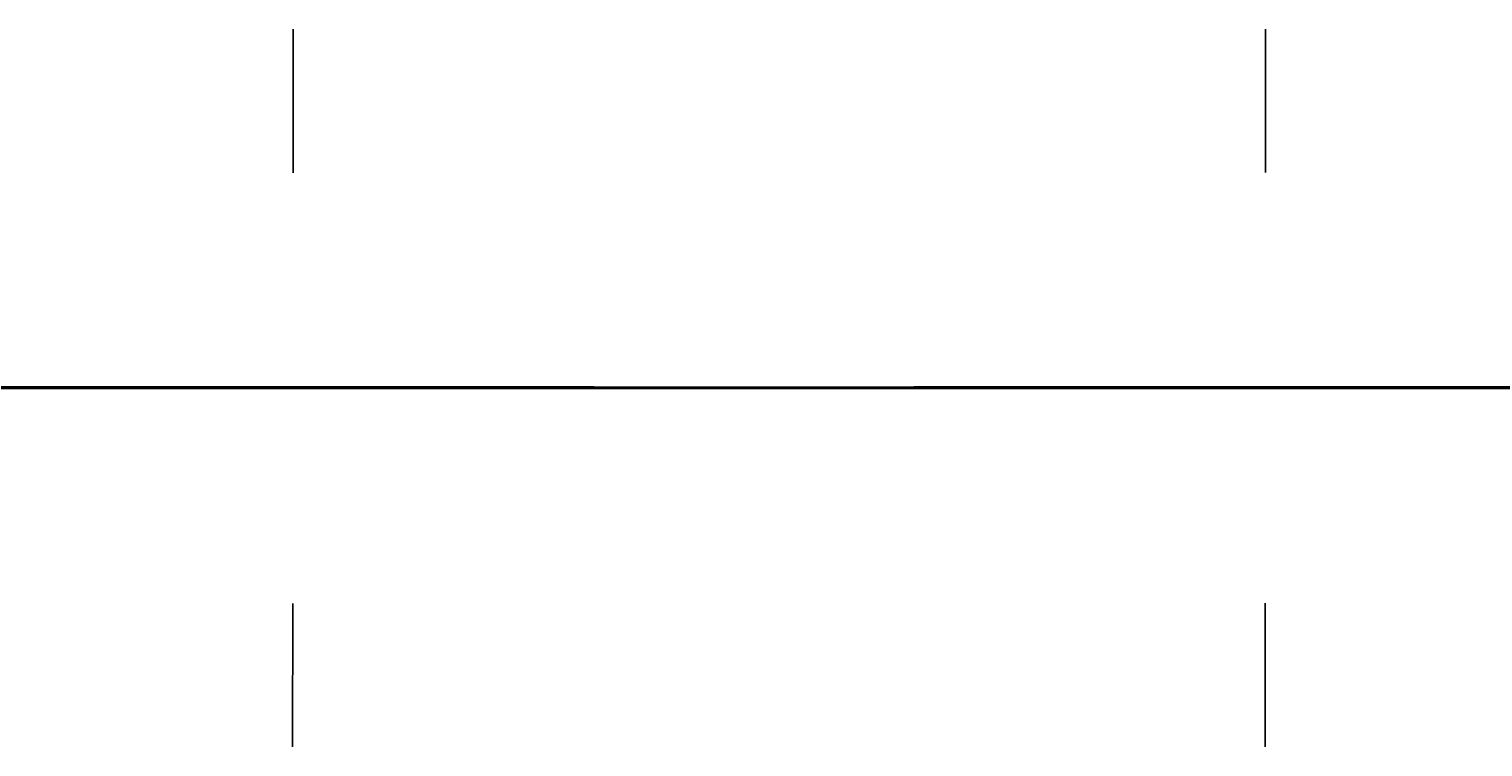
# Model space of a CAD drawing. Header units: millimetres. Extents: x -12354389001 to 271431, y -126469 to 48347.
# Tile 75 of 79: x -12323893967 to -12323555362, y -126201 to 40974. Entities that reach past the tile are written whole.
import ezdxf
from ezdxf.enums import TextEntityAlignment as Align

# ---------------------------------------------------------------- set-up
doc = ezdxf.new("R2010")
doc.units = ezdxf.units.MM
for name, pattern in [('1', [0]), ('4', [5, 3, -2]), ('BGS', [10, 0, 10])]:
    doc.linetypes.add(name, pattern=pattern)
doc.layers.get('0').update_dxf_attribs({"lineweight": 9})
doc.layers.add('00 opisy', color=7, linetype='Continuous', lineweight=25)
doc.layers.add('EBUPP', color=7, linetype='1', lineweight=30)
for name, color, linetype in [('EADOD', 7, 'Continuous'), ('EBUOA', 7, 'Continuous'), ('EBUPO', 5, '4'), ('EDZPD', 3, '1'), ('EDZTD', 3, 'Continuous'), ('SDROK', 7, 'Continuous'), ('SDRPK', 7, '1'), ('SZOPO', 7, 'BGS'), ('SZZPZ', 102, 'Continuous'), ('UEEOA', 1, 'Continuous'), ('UEEOO', 1, 'Continuous'), ('UEEPA', 1, '1'), ('UEEPON', 1, '1'), ('UEETO', 1, 'Continuous'), ('UGGOO', 2, 'Continuous'), ('UGGPOR', 2, '1'), ('UKKOA', 7, 'Continuous'), ('UKKOO', 1, 'Continuous'), ('UKKPA', 1, '1'), ('UKKPB', 1, '1'), ('UKKTO', 1, 'Continuous'), ('UTTOA', 7, 'Continuous'), ('UTTOO', 2, 'Continuous'), ('UTTPA', 1, '1'), ('UTTPO', 1, '1'), ('UTTTO', 2, 'Continuous'), ('UWWOO', 5, 'Continuous'), ('UWWPO', 5, '4'), ('UWWTO', 5, 'Continuous'), ('WUKOS', 7, 'Continuous'), ('WUKPS', 7, '1'), ('ZAKRES', 2, '1')]:
    doc.layers.add(name, color=color, linetype=linetype)
doc.styles.get("Standard").update_dxf_attribs({"font": 'arial.ttf'})

# ---------------------------------------------------------------- blocks, each defined once
blk = doc.blocks.new('GRO')
blk.add_circle((0, 0), 0.09)
blk = doc.blocks.new('BUJ')
blk.add_circle((0, 0), 0.35)
blk = doc.blocks.new('DLI')
blk.add_circle((0, 0), 0.09)
for centre, start, end in [((0, 0.750093), 30.14144, 149.85856), ((-0.713298, 0.231779), 102.145781, 221.858708), ((0.713298, 0.231779), 318.141292, 77.854219), ((-0.440797, -0.606751), 174.149498, 293.852913), ((0.440797, -0.606751), 246.147087, 5.850502)]:
    blk.add_arc(centre, 0.75, start, end)
blk = doc.blocks.new('TRA')
for p, q in [((-5.5, 2.7539), (-5.5, 1.7539)), ((-4.5, 2.7539), (-4.5, 1.7539)), ((4.5, 2.7539), (4.5, 1.7539)), ((5.5, 2.7539), (5.5, 1.7539)), ((-0.5, -2.2461), (-0.5, -3.2461)), ((0.5, -2.2461), (0.5, -3.2461))]:
    blk.add_line(p, q)
blk = doc.blocks.new('SLS')
blk.add_circle((0, 0), 0.35)
blk = doc.blocks.new('LAT')
for p, q in [((0, 1.2), (0, 2)), ((-2, 0), (-1.2, 0)), ((1.2, 0), (2, 0)), ((0, -1.2), (0, -2))]:
    blk.add_line(p, q)
blk = doc.blocks.new('STE')
for p, q in [((-1, 0.5), (-1, -0.5)), ((1, 0.5), (1, -0.5)), ((-1, 0), (1, 0))]:
    blk.add_line(p, q)
blk = doc.blocks.new('KRA')
for p, q in [((-0.75, -0.3571), (-0.75, 0.3571)), ((-0.75, 0.3571), (0.75, 0.3571)), ((-0.25, -0.3571), (-0.25, 0.3571)), ((0.25, -0.3571), (0.25, 0.3571)), ((0.75, 0.3571), (0.75, -0.3571)), ((0.75, -0.3571), (-0.75, -0.3571))]:
    blk.add_line(p, q)
blk = doc.blocks.new('WLZ')
blk.add_circle((0, 0), 0.4)
blk = doc.blocks.new('WLM')
for p, q in [((0.35, 0.35), (-0.35, 0.35)), ((-0.35, 0.35), (-0.35, -0.35)), ((0.35, -0.35), (0.35, 0.35)), ((-0.35, -0.35), (0.35, -0.35))]:
    blk.add_line(p, q)
blk = doc.blocks.new('WLD')
for p, q in [((0.75, 0.5), (-0.75, 0.5)), ((-0.75, 0.5), (-0.75, -0.5)), ((0.75, -0.5), (0.75, 0.5)), ((-0.75, -0.5), (0.75, -0.5))]:
    blk.add_line(p, q)
blk = doc.blocks.new('WSP')
blk.add_circle((0, 0), 0.09)
blk = doc.blocks.new('Wrocławska 82')
at = {"layer": 'EBUPO', "linetype": '1'}
for p, q in [((-294910.41, 34049.99), (-294917.15, 34023.94)), ((-294905.76, 34048.25), (-294910.41, 34049.99)), ((-294912.29, 34022.52), (-294905.76, 34048.25)), ((-294917.15, 34023.94), (-294912.29, 34022.52))]:
    blk.add_line(p, q, dxfattribs=at)
at = {"layer": 'EBUPP', "linetype": '1'}
for p, q in [((-294922.43, 34094.1), (-294910.14, 34091.12)), ((-294910.14, 34091.12), (-294911.7, 34084.65)), ((-294911.7, 34084.65), (-294910.63, 34084.39)), ((-294910.63, 34084.39), (-294912.61, 34076.23)), ((-294912.61, 34076.23), (-294913.51, 34076.45)), ((-294907.54, 34074.89), (-294911.56, 34059.78)), ((-294902.87, 34073.64), (-294907.54, 34074.89)), ((-294906.9, 34058.53), (-294902.87, 34073.64)), ((-294903.7, 34070.53), (-294908.36, 34071.78)), ((-294904.51, 34067.51), (-294909.17, 34068.75)), ((-294905.33, 34064.43), (-294909.99, 34065.68)), ((-294906.05, 34061.72), (-294910.71, 34062.96)), ((-294911.56, 34059.78), (-294906.9, 34058.53)), ((-294913.95, 34000), (-294912.45, 33999.64)), ((-294912.67, 33998.75), (-294912.45, 33999.64)), ((-294898.53, 33995.34), (-294912.67, 33998.75)), ((-294915.51, 33987.26), (-294901.51, 33983.9)), ((-294916.63, 33880.74), (-294883.66, 33873.24)), ((-294901.47, 33866.61), (-294918.94, 33870.6))]:
    blk.add_line(p, q, dxfattribs=at)
at = {"layer": 'EDZPD', "linetype": '1'}
for p, q in [((-294922.42, 34135.53), (-294910.6, 34123.73)), ((-294899.69, 34111.03), (-294923.41, 34134.61)), ((-294910.6, 34123.73), (-294907.76, 34121.13)), ((-294907.76, 34121.13), (-294898.16, 34112.33)), ((-294915.31, 34103.03), (-294903.42, 34090.42)), ((-294913.2, 34056.33), (-294903.42, 34090.42)), ((-294913.2, 34056.33), (-294917, 34049.95)), ((-294877.77, 34020.6), (-294913.2, 34056.33)), ((-294876.11, 34010.48), (-294917, 34049.95)), ((-294918.14, 33888.52), (-294908.78, 33925.1)), ((-294895.24, 33923.1), (-294908.78, 33925.1)), ((-294871.66, 33877.45), (-294918.14, 33888.52)), ((-294872.79, 33872.86), (-294936.9, 33833.9)), ((-294910.5, 33817.71), (-294922.4, 33821.22)), ((-294911.24, 33812.79), (-294910.5, 33817.71)), ((-294911.24, 33812.79), (-294925.9, 33817.56))]:
    blk.add_line(p, q, dxfattribs=at)
at = {"layer": 'SDRPK', "linetype": '4'}
for p, q in [((-294905.79, 34119.48), (-294917.11, 34130.22)), ((-294897.66, 34111.96), (-294905.79, 34119.48)), ((-294912.35, 34043.6), (-294910.21, 34052.55)), ((-294918.37, 34019.23), (-294912.35, 34043.6)), ((-294887.73, 34007.15), (-294915.13, 34013.67)), ((-294888.71, 34003.22), (-294927.77, 34012.33)), ((-294910.79, 34000.12), (-294921.72, 34002.87)), ((-294910.92, 33999.58), (-294910.82, 34000)), ((-294899.47, 33996.71), (-294910.92, 33999.58)), ((-294904.64, 33981.43), (-294905.72, 33977.58)), ((-294915.17, 33980.06), (-294905.72, 33977.58)), ((-294908.09, 33956.05), (-294927.78, 33960.8)), ((-294922.8, 33956.13), (-294908.39, 33952.62)), ((-294912.77, 33881.33), (-294916.82, 33882.24)), ((-294912.98, 33880.44), (-294912.77, 33881.33)), ((-294898.84, 33877.18), (-294906.1, 33878.85)), ((-294921.05, 33869.07), (-294896.25, 33863.3))]:
    blk.add_line(p, q, dxfattribs=at)
at = {"layer": 'SDRPK', "linetype": '1'}
for p, q in [((-294904.54, 34116.05), (-294916.17, 34127.68)), ((-294902.34, 34109.29), (-294913.52, 34120.18)), ((-294913.6, 34107.34), (-294900.97, 34095.09)), ((-294908.03, 34097.57), (-294914.35, 34103.42)), ((-294919.91, 34099.8), (-294909.49, 34095.83)), ((-294901.56, 34091.07), (-294908.03, 34097.57)), ((-294911.55, 34069.04), (-294915.1, 34069.9)), ((-294914.28, 34057.47), (-294911.55, 34069.04)), ((-294910.14, 34052.63), (-294913.84, 34056.06)), ((-294906.46, 34048.79), (-294910.14, 34052.63)), ((-294907.6, 34044.7), (-294906.46, 34048.79)), ((-294909.32, 34043), (-294908.75, 34045.02)), ((-294908.75, 34045.02), (-294907.6, 34044.7)), ((-294908.08, 34042.65), (-294909.32, 34043)), ((-294909.01, 34039.34), (-294908.08, 34042.65)), ((-294910.5, 34037.62), (-294910.06, 34039.65)), ((-294910.06, 34039.65), (-294909.01, 34039.34)), ((-294909.49, 34037.28), (-294910.5, 34037.62)), ((-294910.45, 34033.86), (-294909.49, 34037.28)), ((-294911.89, 34032.4), (-294911.53, 34034.12)), ((-294911.53, 34034.12), (-294910.45, 34033.86)), ((-294910.83, 34032.17), (-294911.89, 34032.4)), ((-294911.47, 34029.21), (-294910.83, 34032.17)), ((-294906.74, 34030.52), (-294910.83, 34032.09)), ((-294907.05, 34029.91), (-294910.93, 34031.49)), ((-294913.4, 34029.65), (-294911.47, 34029.21)), ((-294912.14, 34026.44), (-294913.99, 34027.02)), ((-294913.04, 34022.69), (-294912.14, 34026.44)), ((-294907.41, 34021.05), (-294913.04, 34022.69)), ((-294908.49, 34016.76), (-294907.41, 34021.05)), ((-294886.45, 34011.37), (-294908.49, 34016.76)), ((-294895.15, 34000), (-294922.21, 34006.69)), ((-294910.82, 34000), (-294910.79, 34000.12)), ((-294940.91, 33984.52), (-294913, 33977.86)), ((-294913, 33977.86), (-294903.82, 33975.56)), ((-294908.53, 33951.9), (-294909.62, 33947.44)), ((-294903.61, 33948.75), (-294908.05, 33930.02)), ((-294909.62, 33947.44), (-294916.89, 33916.37)), ((-294903.53, 33941.63), (-294906.21, 33930.64)), ((-294906.21, 33930.64), (-294909.51, 33916.71)), ((-294908.05, 33930.02), (-294914.89, 33901.28)), ((-294909.51, 33916.71), (-294912.57, 33903.79)), ((-294912.57, 33903.79), (-294914.2, 33904.17)), ((-294913.15, 33887.48), (-294900.66, 33884.88)), ((-294906.1, 33878.85), (-294912.98, 33880.44)), ((-294895.39, 33861.57), (-294916.77, 33866.46)), ((-294917.7, 33862.19), (-294900.66, 33858.32)), ((-294908.68, 33845.74), (-294895.72, 33852.09)), ((-294925.45, 33838.23), (-294911.32, 33846.93)), ((-294911.32, 33846.93), (-294908.68, 33845.74)), ((-294908.68, 33845.74), (-294925.33, 33835.75)), ((-294906, 33843.07), (-294900.83, 33845.57)), ((-294906, 33843.07), (-294911.77, 33839.85)), ((-294906.17, 33840.8), (-294906, 33843.07)), ((-294914.4, 33835.45), (-294906.17, 33840.8)), ((-294911.77, 33839.85), (-294925.7, 33830.99)), ((-294927.03, 33824.81), (-294904.29, 33839.1)), ((-294904.29, 33821.79), (-294909.91, 33819.99)), ((-294910.89, 33817.73), (-294922.64, 33821.44)), ((-294909.91, 33819.99), (-294910.89, 33817.73)), ((-294925.74, 33818.13), (-294912.21, 33812.87)), ((-294911.12, 33813.58), (-294910.89, 33817.73))]:
    blk.add_line(p, q, dxfattribs=at)
for centre, radius, start, end in [((-294903.5041, 34028.3135), 3.84, 45.23602, 207.50709), ((-294903.4675, 34028.2638), 3.85, 206.59898, 46.14413), ((-294924.8279, 33958.2718), 16.48, 12.36196, 71.06416), ((-294929.5479, 33956.4274), 21.5, 347.84381, 14.47086), ((-294907.0894, 33899.2517), 8.06, 165.42482, 250.80033), ((-294908.0778, 33898.1925), 6.76, 255.76533, 312.39384), ((-294915.0813, 33865.9464), 21.62, 84.87489, 98.48132)]:
    blk.add_arc(centre, radius, start, end, dxfattribs=at)
at = {"layer": 'SZOPO', "linetype": 'BGS'}
for p, q in [((-294915.51, 34102.78), (-294903.67, 34090.54)), ((-294910.38, 34091.18), (-294909.25, 34095.78)), ((-294903.67, 34090.54), (-294910.8, 34063.93)), ((-294910.8, 34063.93), (-294912.84, 34056.34)), ((-294912.84, 34056.34), (-294884.5, 34027.57)), ((-294914.18, 33970.18), (-294911.97, 33967.32)), ((-294911.97, 33967.32), (-294909.57, 33962.46)), ((-294908.65, 33956.75), (-294948.39, 33966.54)), ((-294957.26, 33963.65), (-294908.99, 33951.6)), ((-294909.57, 33962.46), (-294908.65, 33956.75)), ((-294908.99, 33951.6), (-294916.18, 33922.61)), ((-294911.97, 33904.34), (-294905.15, 33932.46)), ((-294901.62, 33884.65), (-294913.62, 33887.27)), ((-294937.82, 33833.79), (-294886.37, 33864.64))]:
    blk.add_line(p, q, dxfattribs=at)
at = {"layer": 'UEEPON', "linetype": '1'}
for p, q in [((-294912.06, 34124), (-294916.31, 34128.48)), ((-294906.83, 34118.99), (-294912.06, 34124)), ((-294908.27, 34116.93), (-294914.89, 34123.24)), ((-294899.8, 34112.56), (-294906.83, 34118.99)), ((-294905.76, 34114.52), (-294908.27, 34116.93)), ((-294902.97, 34111.85), (-294905.76, 34114.52)), ((-294911.43, 34103.81), (-294913.84, 34106.33)), ((-294910.79, 34103.15), (-294911.43, 34103.81)), ((-294909.48, 34101.8), (-294910.79, 34103.15)), ((-294905.54, 34097.77), (-294909.48, 34101.8)), ((-294900.57, 34092.54), (-294905.54, 34097.77)), ((-294909.87, 34080.81), (-294910.28, 34078.09)), ((-294910.93, 34077.15), (-294910.2, 34079.68)), ((-294910.28, 34078.09), (-294910.39, 34077.7)), ((-294910.39, 34077.7), (-294910.73, 34076.45)), ((-294911.42, 34075.11), (-294910.93, 34077.15)), ((-294910.73, 34076.45), (-294911.17, 34074.99)), ((-294912.03, 34073.24), (-294911.42, 34075.11)), ((-294911.17, 34074.99), (-294911.85, 34072.79)), ((-294912.21, 34071.75), (-294912.03, 34073.24)), ((-294912.19, 34070.28), (-294912.21, 34071.75)), ((-294912.27, 34069.29), (-294912.19, 34070.28)), ((-294911.36, 34068.27), (-294913.56, 34059.07)), ((-294925.95, 34004.4), (-294901.27, 33998.94)), ((-294911.11, 33964.72), (-294911.96, 33967.19)), ((-294910.08, 33961.09), (-294911.11, 33964.72)), ((-294909.45, 33958.38), (-294910.08, 33961.09)), ((-294907.12, 33956.88), (-294908.43, 33957.13)), ((-294904.49, 33956.38), (-294907.12, 33956.88)), ((-294899.79, 33932.78), (-294906.39, 33904.06)), ((-294909.72, 33904.86), (-294905.67, 33922.26)), ((-294906.39, 33904.06), (-294910.39, 33885.43)), ((-294910.95, 33899.38), (-294910.47, 33901.71)), ((-294911.34, 33897.64), (-294910.95, 33899.38)), ((-294911.96, 33894.9), (-294911.34, 33897.64)), ((-294913.68, 33887.31), (-294911.96, 33894.9)), ((-294913.9, 33886.19), (-294910.39, 33885.43)), ((-294910.39, 33885.43), (-294910.92, 33882.99)), ((-294904.03, 33884.06), (-294910.39, 33885.43)), ((-294910.92, 33882.99), (-294911.94, 33882.14)), ((-294911.94, 33882.14), (-294917.69, 33882.65)), ((-294906.46, 33850.94), (-294896.53, 33856.97)), ((-294907.48, 33850.75), (-294901.79, 33853.88)), ((-294906.55, 33850.46), (-294903.3, 33852.54)), ((-294909.61, 33848.94), (-294906.46, 33850.94)), ((-294912.21, 33847.82), (-294907.48, 33850.75)), ((-294907.65, 33849.75), (-294906.55, 33850.46)), ((-294908.93, 33848.95), (-294907.65, 33849.75)), ((-294916.96, 33843.92), (-294908.93, 33848.95)), ((-294910.48, 33848.39), (-294909.61, 33848.94)), ((-294912, 33847.46), (-294910.48, 33848.39)), ((-294912.44, 33847.68), (-294912.21, 33847.82)), ((-294914.81, 33846.18), (-294912.44, 33847.68)), ((-294915.53, 33845.29), (-294912, 33847.46)), ((-294904.59, 33843.5), (-294907.57, 33837.74)), ((-294907.57, 33837.74), (-294913.36, 33830.82)), ((-294914.25, 33819.57), (-294911.56, 33818.75)), ((-294911.56, 33818.75), (-294908.67, 33817.87)), ((-294908.67, 33817.87), (-294907.38, 33816.02))]:
    blk.add_line(p, q, dxfattribs=at)
for centre, radius, start, end in [((-294911.248, 34080.8842), 1.38, 356.91687, 85.5109), ((-294911.8578, 34080.3282), 1.78, 338.64323, 67.26993), ((-294906.97, 34071.7479), 4.99, 167.94531, 206.90266), ((-294913.1448, 34068.7937), 1.86, 343.6468, 21.98431), ((-294913.3831, 34069.6817), 1.18, 257.42541, 340.61276), ((-294916.1327, 33965.3018), 4.58, 24.34689, 64.62541), ((-294907.728, 33958.744), 1.76, 191.93469, 246.4942), ((-294906.8653, 33926.7091), 2.13, 290.19557, 344.78353), ((-294907.9616, 33923.0979), 2.44, 339.91534, 41.35221), ((-294911.2103, 33905.4693), 1.61, 257.08891, 337.7624), ((-294912.2104, 33902.2071), 1.81, 344.06036, 69.27885)]:
    blk.add_arc(centre, radius, start, end, dxfattribs=at)
at = {"layer": 'UEETO'}
for p, q in [((-294911.14, 34082.26), (-294909.7103, 34084.3243)), ((-294909.7103, 34084.3243), (-294901.4047, 34084.3243)), ((-294917.0516, 34042.4115), (-294908.3117, 34042.4115))]:
    blk.add_line(p, q, dxfattribs=at)
at = {"layer": 'UGGPOR', "linetype": '1'}
for p, q in [((-294913.95, 34103.32), (-294909.89, 34099.52)), ((-294909.89, 34099.52), (-294905.79, 34095.75)), ((-294905.79, 34095.75), (-294901.9, 34092.11)), ((-294905.07, 33819.25), (-294905.59, 33817.15))]:
    blk.add_line(p, q, dxfattribs=at)
at = {"layer": 'UKKOA'}
for p, q in [((-294907.769, 33994.3518), (-294901.5153, 33994.3518)), ((-294912.18, 33972.39), (-294912.1714, 33975.2738)), ((-294912.1714, 33975.2738), (-294905.8526, 33975.2738)), ((-294908.3294, 33969.2554), (-294902.0106, 33969.2554)), ((-294910.17, 33932.95), (-294909.4437, 33934.0084)), ((-294909.4437, 33934.0084), (-294903.1901, 33934.0084)), ((-294909.0651, 33846.6992), (-294906.7782, 33844.4819)), ((-294906.7782, 33844.4819), (-294900.4594, 33844.4819))]:
    blk.add_line(p, q, dxfattribs=at)
at = {"layer": 'UKKPB', "linetype": '1'}
for p, q in [((-294912.5, 34116.05), (-294922.36, 34126.29)), ((-294919.24, 34124.22), (-294912.13, 34116.85)), ((-294912.13, 34116.85), (-294900.98, 34105.45)), ((-294902.21, 34105.42), (-294912.5, 34116.05)), ((-294905.1, 34093.68), (-294905.47, 34094.01)), ((-294910.79, 34081.96), (-294910.89, 34083.32)), ((-294910.79, 34080.43), (-294910.79, 34081.36)), ((-294910.78, 34079.88), (-294910.79, 34080.43)), ((-294910.78, 34079.24), (-294910.78, 34079.88)), ((-294911.07, 34079.11), (-294911.86, 34079.32)), ((-294910.77, 34079.04), (-294910.78, 34079.24)), ((-294910.84, 34078.75), (-294910.77, 34079.04)), ((-294912.63, 34071), (-294910.84, 34078.75)), ((-294912.75, 34070.47), (-294912.63, 34071)), ((-294913.27, 34068.22), (-294912.75, 34070.47)), ((-294920.61, 34014.21), (-294912.42, 34007.06)), ((-294912.42, 34007.06), (-294912, 34006.7)), ((-294912, 34006.7), (-294906.52, 34001.92)), ((-294906.52, 34001.92), (-294904.31, 34000)), ((-294900.77, 33971.55), (-294934.06, 33980.1)), ((-294912.2, 33972.09), (-294912.19, 33970.75)), ((-294906.34, 33948.7), (-294904.41, 33956.41)), ((-294907.25, 33945.08), (-294906.34, 33948.7)), ((-294910.22, 33933.24), (-294907.25, 33945.08)), ((-294914.2, 33916.98), (-294910.31, 33932.68)), ((-294919.52, 33894.04), (-294913.22, 33888.07)), ((-294919.52, 33894.04), (-294902.67, 33889.8)), ((-294906.18, 33848.13), (-294902.67, 33849.4)), ((-294909.1, 33847.07), (-294906.18, 33848.13)), ((-294909.6, 33846.74), (-294909.3, 33847)), ((-294909.3, 33847), (-294909.1, 33847.07)), ((-294914.03, 33842.91), (-294909.6, 33846.74))]:
    blk.add_line(p, q, dxfattribs=at)
at = {"layer": 'UKKTO'}
for p, q in [((-294910.79, 34081.65), (-294910.2093, 34082.4711)), ((-294910.2093, 34082.4711), (-294900.9265, 34082.4711)), ((-294910.84, 34078.99), (-294910.0837, 34077.6977)), ((-294912.3413, 34068.6936), (-294910.0837, 34077.6977)), ((-294920.1121, 34044.9455), (-294910.775, 34044.9455)), ((-294920.1521, 34014.2256), (-294910.8693, 34014.2256)), ((-294910.3212, 33993.3745), (-294901.3098, 33993.3745)), ((-294912.18, 33972.39), (-294911.6704, 33974.2405)), ((-294911.6704, 33974.2405), (-294902.7133, 33974.2405)), ((-294910.9148, 33969.6554), (-294901.9034, 33969.6554)), ((-294910.17, 33932.95), (-294909.4169, 33934.1084)), ((-294909.4169, 33934.1084), (-294900.3513, 33934.1084)), ((-294920.9896, 33888.8769), (-294911.9782, 33888.8769)), ((-294905.6877, 33885.9584), (-294896.6764, 33885.9584))]:
    blk.add_line(p, q, dxfattribs=at)
at = {"layer": 'UTTOO'}
for p in [(-294912.4507, 33826.2564), (-294904.61, 33826.26)]:
    blk.add_line(p, (-294906.1319, 33826.2564), dxfattribs=at)
at = {"layer": 'UTTPO', "linetype": '1'}
for p, q in [((-294908.18, 34120.2), (-294923.19, 34134.71)), ((-294901.12, 34113.14), (-294908.18, 34120.2)), ((-294910.82, 34101.78), (-294914.73, 34106.05)), ((-294910.28, 34098.43), (-294914.92, 34102.78)), ((-294904.51, 34095.24), (-294910.82, 34101.78)), ((-294910.06, 34098.23), (-294910.28, 34098.43)), ((-294908.95, 34097.21), (-294910.06, 34098.23)), ((-294905.47, 34094.01), (-294908.95, 34097.21)), ((-294910.67, 34070.71), (-294905.27, 34093.49)), ((-294931.66, 34061.59), (-294911.21, 34070.58)), ((-294912.31, 34002.79), (-294926.58, 34006.07)), ((-294911.73, 34002.66), (-294912.31, 34002.79)), ((-294910.84, 34002.46), (-294911.73, 34002.66)), ((-294910.26, 34002.32), (-294910.84, 34002.46)), ((-294900.13, 34000), (-294910.26, 34002.32)), ((-294902.94, 33925.55), (-294908.52, 33901.41)), ((-294908.52, 33901.41), (-294908.54, 33901.33)), ((-294908.54, 33901.33), (-294908.85, 33899.94)), ((-294908.85, 33899.94), (-294912.38, 33884.51)), ((-294912.38, 33884.51), (-294912.09, 33883.62)), ((-294912.09, 33883.62), (-294909.79, 33882.44)), ((-294909.79, 33882.44), (-294902.65, 33880.86)), ((-294904.68, 33826.02), (-294905.49, 33823.01)), ((-294905.49, 33823.01), (-294905.88, 33821.55)), ((-294905.88, 33821.55), (-294906.73, 33818.39)), ((-294906.73, 33818.39), (-294907.41, 33816.01))]:
    blk.add_line(p, q, dxfattribs=at)
at = {"layer": 'UTTTO'}
for p, q in [((-294909.0316, 34070.7296), (-294906.7992, 34078.6168)), ((-294910.73, 34070.46), (-294909.0316, 34070.7296))]:
    blk.add_line(p, q, dxfattribs=at)
at = {"layer": 'UWWPO', "linetype": '1'}
for p, q in [((-294908.49, 34119.38), (-294913.93, 34124.66)), ((-294911.29, 34121.08), (-294914.83, 34124.51)), ((-294907.86, 34117.75), (-294911.29, 34121.08)), ((-294901.61, 34112.68), (-294908.49, 34119.38)), ((-294901.47, 34111.56), (-294907.86, 34117.75)), ((-294924.67, 33975.43), (-294904.49, 33969.83)), ((-294904.49, 33969.83), (-294906.41, 33961.75)), ((-294906.41, 33961.75), (-294906.86, 33959.87)), ((-294906.86, 33959.87), (-294914.95, 33925.88)), ((-294906.65, 33904.83), (-294904.88, 33905.62)), ((-294913.15, 33901.96), (-294906.65, 33904.83)), ((-294913.15, 33901.96), (-294921.43, 33899.37)), ((-294921.41, 33896.93), (-294890.79, 33888.91)), ((-294902.68, 33891.4), (-294922.48, 33896.36))]:
    blk.add_line(p, q, dxfattribs=at)
at = {"layer": 'WUKPS', "linetype": '1'}
for p, q in [((-294911.76, 33941.14), (-294917.77, 33916.22)), ((-294913.81, 33937.57), (-294911.76, 33941.14)), ((-294911.88, 33940.93), (-294911.85, 33940.92)), ((-294912.87, 33939.2), (-294912.31, 33938.88)), ((-294914.5, 33935.57), (-294913.18, 33935.23))]:
    blk.add_line(p, q, dxfattribs=at)
at = {"layer": 'ZAKRES', "linetype": '1'}
for p, q in [((-294915.26, 34102.99), (-294903.43, 34090.4)), ((-294903.43, 34090.4), (-294913.2, 34056.32)), ((-294913.2, 34056.32), (-294877.69, 34020.46)), ((-294872.68, 33872.99), (-294936.83, 33833.84))]:
    blk.add_line(p, q, dxfattribs=at)
at = {"layer": 'EADOD'}
for p in [(-294910.6, 34123.73), (-294907.76, 34121.13), (-294913.2, 34056.33)]:
    blk.add_blockref('GRO', p, dxfattribs=at)
at = {"layer": 'EBUOA'}
for p in [(-294910.2, 34049.66), (-294906.06, 34048.09), (-294911.43, 34045.09), (-294907.06, 34044.01), (-294912.66, 34040.37), (-294908.25, 34039.34), (-294909.83, 34033.38), (-294911.42, 34027.15), (-294912.53, 34022.84)]:
    blk.add_blockref('BUJ', p, dxfattribs=at)
at = {"layer": 'SZZPZ'}
for name, p in [('TRA', (-294905.97, 34125.83)), ('TRA', (-294910.73, 34123.33)), ('TRA', (-294901.18, 34114.15)), ('DLI', (-294904.12, 34097.06)), ('TRA', (-294907.36, 34086.51)), ('DLI', (-294908.62, 34076.11)), ('DLI', (-294912.13, 34063.63)), ('DLI', (-294912.85, 34059.26)), ('DLI', (-294904.91, 34046.33)), ('DLI', (-294907.35, 34043.66)), ('DLI', (-294912.31, 34040.06)), ('DLI', (-294906.85, 34039.25)), ('DLI', (-294908.86, 34038.33)), ('TRA', (-294901.98, 34036.67)), ('DLI', (-294907.48, 34035.8)), ('DLI', (-294910.57, 34033.17)), ('DLI', (-294906.83, 34033.06)), ('DLI', (-294914.26, 34031.47)), ('DLI', (-294912.67, 34028.19)), ('DLI', (-294910.11, 34027.72)), ('DLI', (-294910.4, 34026.15)), ('DLI', (-294905.95, 34023.42)), ('DLI', (-294906.76, 34018.99)), ('DLI', (-294903.9, 34018.73)), ('TRA', (-294910.43, 33981.49)), ('TRA', (-294914.66, 33945.36)), ('DLI', (-294914.33, 33936.36)), ('DLI', (-294904.25, 33934.12)), ('DLI', (-294905.81, 33927.33)), ('DLI', (-294908.43, 33919.29)), ('DLI', (-294910.23, 33912.28)), ('DLI', (-294907.93, 33906.23)), ('TRA', (-294904.66, 33897.11)), ('DLI', (-294905.26, 33893.9)), ('DLI', (-294907.27, 33883.84)), ('TRA', (-294916.52, 33855.78)), ('DLI', (-294907.43, 33853.28)), ('TRA', (-294911.17, 33828.88)), ('TRA', (-294909.2, 33822.61))]:
    blk.add_blockref(name, p, dxfattribs=at)
at = {"layer": 'UEEPA'}
for name, p, rotation in [('LAT', (-294913.33, 34105.19), 351.99), ('STE', (-294911.17, 34081.97), 75.48000099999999), ('LAT', (-294906.4, 33924.78), 89.99999900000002), ('LAT', (-294911.82, 33903.92), 89.99999900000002)]:
    blk.add_blockref(name, p, dxfattribs=dict(at, rotation=rotation))
for p in [(-294913.33, 34105.19), (-294906.4, 33924.78), (-294911.82, 33903.92)]:
    blk.add_blockref('SLS', p, dxfattribs=at)
at = {"layer": 'UKKPA'}
for name, p, rotation in [('KRA', (-294904.93, 34099.38), 315.8700010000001), ('WLM', (-294910.84, 34078.99), 345.350001), ('WLZ', (-294913.34, 34067.93), 359.29), ('KRA', (-294912.31, 33970.51), 313.610001), ('KRA', (-294912.74, 33887.76), 349.97), ('WLZ', (-294909.37, 33846.93), 40.86001199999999), ('KRA', (-294908.49, 33841.86), 31.800012)]:
    blk.add_blockref(name, p, dxfattribs=dict(at, rotation=rotation))
for p in [(-294910.79, 34081.65), (-294912.18, 33972.39), (-294910.17, 33932.95)]:
    blk.add_blockref('WLZ', p, dxfattribs=at)
at = {"layer": 'UTTPA'}
for p, rotation in [((-294905.1, 34093.68), 317.439998), ((-294910.73, 34070.46), 346.24)]:
    blk.add_blockref('WLD', p, dxfattribs=dict(at, rotation=rotation))
at = {"layer": 'WUKOS'}
for p in [(-294905.58, 34099.13), (-294909.85, 34091.01), (-294910.43, 34084.39), (-294912.68, 34075.97), (-294912.2, 34063.51), (-294906.69, 34058.22), (-294910.41, 34050.16), (-294907.69, 34039.69), (-294909.4, 34033.57), (-294912.12, 34022.56), (-294907.16, 34021.03), (-294908.23, 34016.91), (-294905.77, 33977.8), (-294912.35, 33970.49), (-294909.05, 33963.53), (-294909.38, 33963.46), (-294908.92, 33951.74), (-294911.87, 33941.15), (-294912.77, 33936.05), (-294907.75, 33931.73), (-294906.39, 33924.82), (-294908.05, 33919.23), (-294911.62, 33914.66), (-294909.93, 33912.17), (-294911.85, 33903.87), (-294905.16, 33894.17), (-294909.11, 33891.21), (-294910.17, 33887.04), (-294912.82, 33880.53), (-294908.4, 33841.88)]:
    blk.add_blockref('WSP', p, dxfattribs=at)
at = {"layer": 'EBUOA', "oblique": 15}
for p in [(-294906.16, 34072.55), (-294906.92, 34069.45), (-294907.74, 34066.49), (-294908.54, 34063.57), (-294909.39, 34060.55)]:
    blk.add_text('g', height=2.5, dxfattribs=at).set_placement(p)
at = {"layer": 'EDZTD', "oblique": 15}
blk.add_text('19', height=2.5, dxfattribs=at).set_placement((-294906.2, 33902.13), align=Align.TOP_LEFT)
at = {"layer": 'SDROK', "oblique": 15}
for s, rotation, p in [('ch.bet.', 315.74, (-294912.03, 34120.25)), ('bet.', 256.13, (-294912.45, 34037.2)), ('j.asf.', 76.83, (-294912.2, 33918.1)), ('j.asf.', 345.92, (-294905.46, 33888.19)), ('bet.', 346.92, (-294908.56, 33866.86)), ('bet.', 347.19, (-294909.47, 33862.13)), ('j.bet.', 32.45, (-294916.54, 33838.15)), ('bet.', 32.45, (-294916.09, 33835.06)), ('ch. bet.', 33.29, (-294917.24, 33831.53))]:
    blk.add_text(s, height=1.5, rotation=rotation, dxfattribs=at).set_placement(p)
at = {"layer": 'UEEOA', "oblique": 15}
blk.add_text('e', height=1.8, dxfattribs=at).set_placement((-294910.47, 34085), align=Align.TOP_LEFT)
at = {"layer": 'UEEOO', "oblique": 15}
for rotation, p in [(314.34, (-294909.54, 34103.35)), (73.00001, (-294910.82, 34076.03)), (348.11244, (-294910.57, 34002)), (349.24, (-294906.74, 33957.87)), (77.23, (-294912.64, 33897.35)), (76.44328, (-294909.18, 33896.72)), (32.06, (-294908.59, 33849.11)), (31.6, (-294910.76, 33848.91)), (32.24001, (-294914.58, 33847.63)), (342.97, (-294914.19, 33820.65))]:
    blk.add_text('eNA', height=1.8, rotation=rotation, dxfattribs=at).set_placement(p, align=Align.TOP_LEFT)
at = {"layer": 'UEETO', "oblique": 15}
blk.add_text('921d-3-4', height=1.5, dxfattribs=at).set_placement((-294909.58, 34084.82))
for s, rotation, p in [('1-1.2/102', 74.57784, (-294911.81, 34071.64)), ('1-1.2/93', 346.6675, (-294918.56, 34070.69)), ('1-1.2/80', 348.44704, (-294914.75, 34002.94)), ('1-1.2/79', 78.08632, (-294912.16, 33899.31)), ('1-1.2/80', 79.09497, (-294908.46, 33898.92)), ('1-2.2/3', 359.02898, (-294917.3, 33886.05))]:
    blk.add_text(s, height=1.5, rotation=rotation, dxfattribs=at).set_placement(p, align=Align.TOP_LEFT)
blk.add_text('921d-3-11', height=1.5, dxfattribs=at).set_placement((-294916.92, 34044.41), align=Align.TOP_LEFT)
at = {"layer": 'UGGOO', "oblique": 15}
blk.add_text('gA', height=1.8, rotation=76.12999, dxfattribs=at).set_placement((-294905.41, 33819.47))
at = {"layer": 'UKKOA', "oblique": 15}
for s, p in [('k', (-294910.03, 34082.51)), ('k', (-294910.14, 34079.29)), ('k', (-294912.81, 34068.55)), ('k', (-294914.1, 34041.59)), ('211.90', (-294918.56, 34039.17)), ('211.58', (-294920.09, 34015.2)), ('211.35', (-294912.01, 33975.36)), ('k', (-294913.18, 33973.57)), ('k', (-294910.87, 33934.19)), ('209.52', (-294909.61, 33934.12)), ('209.50', (-294920.43, 33890.22)), ('k', (-294909.37, 33848.43)), ('212.33', (-294906.62, 33846.88)), ('208.81', (-294906.85, 33845.52))]:
    blk.add_text(s, height=1.8, dxfattribs=at).set_placement(p, align=Align.TOP_LEFT)
for rotation, p in [(270.43, (-294910.72, 34080.45)), (318.92133, (-294911.15, 34007.84))]:
    blk.add_text('k', height=1.8, rotation=rotation, dxfattribs=at).set_placement(p, align=Align.TOP_LEFT)
for s, p in [('214.47', (-294919.98, 34045.45)), ('213.83', (-294919.92, 34015.81)), ('213.38', (-294912.01, 33975.87)), ('212.97', (-294909.28, 33934.61)), ('212.42', (-294920.38, 33890.83))]:
    blk.add_text(s, height=1.8, dxfattribs=at).set_placement(p)
blk.add_text('213.95', height=1.8, dxfattribs=at).set_placement((-294900.87, 33994.95), align=Align.RIGHT)
blk.add_text('213.58', height=1.8, dxfattribs=at).set_placement((-294901.37, 33971.66), align=Align.TOP_RIGHT)
at = {"layer": 'UKKOO', "oblique": 15}
for rotation, p in [(75.91, (-294907.84, 33947.97)), (19.93999, (-294906.49, 33849.17))]:
    blk.add_text('k400', height=1.8, rotation=rotation, dxfattribs=at).set_placement(p, align=Align.TOP_LEFT)
at = {"layer": 'UKKTO', "oblique": 15}
for s, p in [('921d-3-28', (-294910.08, 34082.97)), ('921d-3-34', (-294919.98, 34045.45)), ('921d-3-32', (-294920.02, 34014.73)), ('971b-1-56', (-294911.54, 33974.74)), ('971b-1-54', (-294909.28, 33934.61))]:
    blk.add_text(s, height=1.5, dxfattribs=at).set_placement(p)
blk.add_text('921d-3-27', height=1.5, rotation=75.92399, dxfattribs=at).set_placement((-294911.89, 34078.7), align=Align.TOP_RIGHT)
for s, rotation, p in [('1-1.1/159', 76.44281, (-294913.91, 34069.74)), ('1-1.2/48', 327.93261, (-294916.81, 34043.02)), ('1-1.2/53', 323.51215, (-294912.04, 34008.1)), ('1-1.1/138', 73.63946, (-294906.99, 33950.65))]:
    blk.add_text(s, height=1.5, rotation=rotation, dxfattribs=at).set_placement(p, align=Align.TOP_LEFT)
for s, p in [('971b-1-57', (-294900.77, 33995.37)), ('971b-1-55', (-294901.37, 33971.66)), ('971b-1-50', (-294896.14, 33887.96))]:
    blk.add_text(s, height=1.5, dxfattribs=at).set_placement(p, align=Align.TOP_RIGHT)
blk.add_text('971b-1-49', height=1.5, dxfattribs=at).set_placement((-294920.86, 33890.88), align=Align.TOP_LEFT)
at = {"layer": 'UTTOA', "oblique": 15}
for p in [(-294906.42, 34093.74), (-294910.16, 34069.66)]:
    blk.add_text('t', height=1.8, dxfattribs=at).set_placement(p)
at = {"layer": 'UTTOO', "oblique": 15}
for s, p in [('214.80', (-294918.98, 34107.31)), ('211.39', (-294908.85, 33825.38))]:
    blk.add_text(s, height=1.8, dxfattribs=at).set_placement(p)
for rotation, p in [(317.44, (-294909.86, 34097.93)), (72.41999, (-294907.6, 34079.38)), (347.06, (-294912.37, 34002.95)), (77.13001, (-294908.89, 33901.29)), (74.94001, (-294906.01, 33822.8))]:
    blk.add_text('tA', height=1.8, rotation=rotation, dxfattribs=at).set_placement(p)
blk.add_text('212.27', height=1.8, dxfattribs=at).set_placement((-294905.49, 33826.86), align=Align.RIGHT)
at = {"layer": 'UTTTO', "oblique": 15}
for s, rotation, p in [('1-1.1/81', 76.38929, (-294906.47, 34086.97)), ('1-1.1/74', 347.42934, (-294916.15, 34004.75)), ('1-1.2/39', 79.73936, (-294910.38, 33897.56))]:
    blk.add_text(s, height=1.5, rotation=rotation, dxfattribs=at).set_placement(p, align=Align.TOP_LEFT)
blk.add_text('921d-3-9', height=1.5, rotation=74.19601, dxfattribs=at).set_placement((-294909.48, 34070.99))
at = {"layer": 'UWWOO', "oblique": 15}
for s, rotation, p in [('w110PE', 315.86, (-294918.03, 34127.79)), ('wA200', 315.88, (-294914.64, 34123.16)), ('wA', 76.60999, (-294906.5, 33962.64)), ('wA', 76.60999, (-294913.89, 33925.22)), ('wA', 23.86, (-294905.37, 33905.59))]:
    blk.add_text(s, height=1.8, rotation=rotation, dxfattribs=at).set_placement(p)
at = {"layer": 'UWWTO', "oblique": 15}
for s, rotation, p in [('1-1.1/84', 78.69008, (-294908.07, 33958.4)), ('1-1.1/84', 76.36926, (-294914.19, 33926.9)), ('1-1.2/40', 346.2307, (-294906.79, 33894.07)), ('1-1.1/80', 346.84862, (-294907.13, 33892.29))]:
    blk.add_text(s, height=1.5, rotation=rotation, dxfattribs=at).set_placement(p, align=Align.TOP_LEFT)
for s, p in [('971b-1-9', (-294921.22, 33897.66)), ('971b-1-11', (-294921.98, 33895.17))]:
    blk.add_text(s, height=1.5, dxfattribs=at).set_placement(p)
at = {"layer": 'WUKOS', "oblique": 15}
for s, rotation, p in [('214.84', 315.83, (-294916.95, 34123.8)), ('214.75', 315.83, (-294917.93, 34123.09)), ('214.65', 315.87, (-294905.63, 34098.35)), ('214.33', 77.42999, (-294913.46, 34071.7)), ('213.93', 349.47, (-294913.45, 34018.29)), ('213.88', 348.41, (-294914.66, 34013.75)), ('213.83', 350.21, (-294915.5, 34009.65)), ('213.69', 345.96, (-294915.92, 34005.39)), ('213.81', 346.44, (-294916.63, 34004.19)), ('213.68', 343.4, (-294917.9, 33981.03)), ('213.58', 345.6, (-294918.18, 33979.33)), ('213.69', 345.55, (-294909.69, 33978.87)), ('213.55', 344.28, (-294918.6, 33978.04)), ('213.61', 348.07, (-294907.48, 33976.68)), ('213.56', 345.62, (-294908.32, 33975.48)), ('213.35', 333.99, (-294919.13, 33974.14)), ('213.22', 283.44, (-294910.28, 33963.27)), ('213.17', 283.44, (-294908.87, 33963.3)), ('212.90', 79.40001, (-294912.7, 33931.78)), ('213.07', 74.69999, (-294908.93, 33928.25)), ('212.59', 79.68999, (-294914.14, 33898.97)), ('212.35', 348.84, (-294909.85, 33887.1)), ('212.22', 31.51, (-294907.83, 33842.12))]:
    blk.add_text(s, height=1.8, rotation=rotation, dxfattribs=at).set_placement(p)
for s, p in [('214.96', (-294919.12, 34099.55)), ('214.49', (-294910.04, 34090)), ('214.49', (-294910.24, 34084.53)), ('214.39', (-294919.5, 34068.68)), ('214.57', (-294916.9, 34063.09)), ('214.23', (-294905.85, 34058.22)), ('214.49', (-294917.59, 34057.75)), ('214.32', (-294914.74, 34050.14)), ('214.36', (-294907.39, 34040.18)), ('214.21', (-294909.03, 34033.86)), ('214.14', (-294911.61, 34022.85)), ('214.11', (-294906.81, 34021.05)), ('213.97', (-294917.76, 34019.55)), ('214.09', (-294907.83, 34016.95)), ('213.85', (-294915.89, 33984.95)), ('213.76', (-294908.95, 33981.4)), ('213.27', (-294911.72, 33970.49)), ('213.25', (-294913.32, 33950.55)), ('213.37', (-294918.86, 33949.21)), ('213.10', (-294911.65, 33941.42)), ('213.12', (-294905.74, 33925.3)), ('212.98', (-294907.4, 33919.54)), ('212.85', (-294911.32, 33914.87)), ('212.88', (-294909.19, 33912.42)), ('212.86', (-294910.91, 33904.08)), ('212.50', (-294909.11, 33890.26)), ('212.52', (-294912.58, 33880.74))]:
    blk.add_text(s, height=1.8, dxfattribs=at).set_placement(p)

msp = doc.modelspace()

# ---------------------------------------------------------------- block references
at = {"layer": '00 opisy', "color": 7, "ltscale": 0.5, "xscale": 41788.44072896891, "zscale": 41788.44072896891}
msp.add_blockref('Wrocławska 82', (72579.819, -76527.721), dxfattribs=at)

doc.saveas('drawing.dxf')
